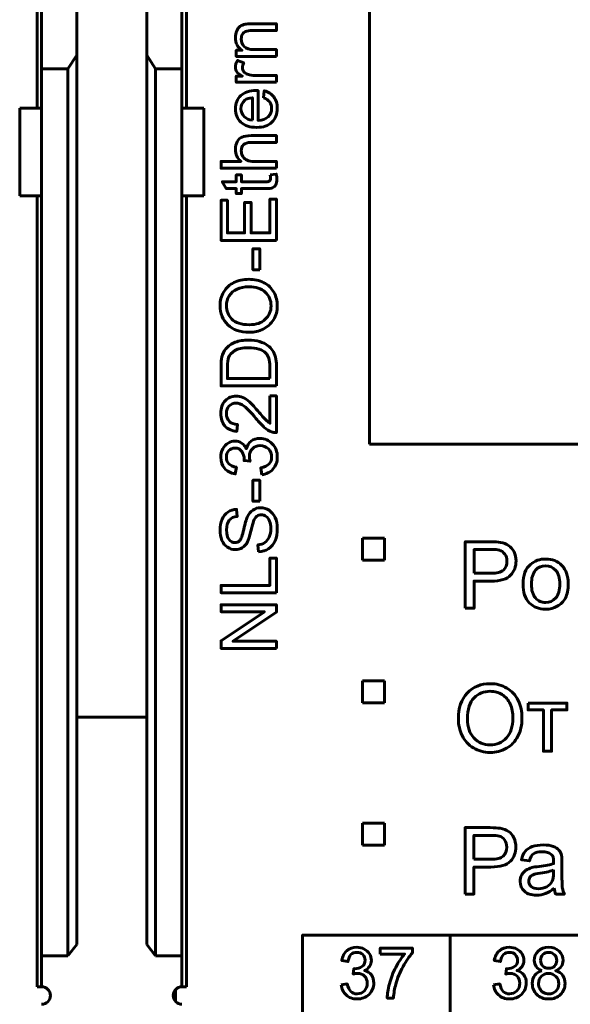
# Model space of a CAD drawing. Header units: millimetres. Extents: x -13 to 39, y -19 to 89.
# Tile 6 of 18: x 14 to 27, y 2 to 24. Entities that reach past the tile are written whole.
import ezdxf

# ---------------------------------------------------------------- set-up
doc = ezdxf.new("R2010")
doc.units = ezdxf.units.MM
for name, pattern in [('K5LT32784', [0]), ('K5LT32786', [0]), ('K5LT32787', [0])]:
    doc.linetypes.add(name, pattern=pattern)

msp = doc.modelspace()

# ---------------------------------------------------------------- linework, layer by layer
at = {"color": 150, "linetype": 'K5LT32787', "lineweight": 60, "true_color": 0x0080ff}
for p, q in [((14.639, 22.438), (14.639, 47.238)), ((18.039, 22.438), (18.039, 47.238)), ((22.217, 14.783), (22.217, 31.492)), ((14.739, 23.338), (14.739, 25.262)), ((15.539, 23.645), (15.539, 25.262)), ((17.139, 23.645), (17.139, 25.262)), ((17.939, 25.262), (17.939, 23.338)), ((15.339, 23.338), (15.539, 23.645)), ((15.539, 3.373), (15.539, 23.645)), ((17.139, 23.645), (17.139, 3.373)), ((17.339, 23.338), (17.139, 23.645)), ((14.739, 22.438), (14.739, 23.338)), ((15.339, 23.338), (14.739, 23.338)), ((15.339, 3.117), (15.339, 23.338)), ((17.339, 3.117), (17.339, 23.338)), ((17.939, 23.338), (17.339, 23.338)), ((17.939, 23.338), (17.939, 22.438)), ((14.739, 22.438), (14.239, 22.438)), ((14.239, 20.438), (14.239, 22.438)), ((14.739, 22.438), (14.739, 20.438)), ((18.439, 22.438), (17.939, 22.438)), ((17.939, 22.438), (17.939, 20.438)), ((18.439, 20.438), (18.439, 22.438)), ((14.739, 20.438), (14.239, 20.438)), ((14.639, 2.412), (14.639, 20.438)), ((14.739, 3.117), (14.739, 20.438)), ((17.939, 20.438), (18.439, 20.438)), ((17.939, 3.117), (17.939, 20.438)), ((18.039, 2.412), (18.039, 20.438)), ((35.6, 14.783), (22.217, 14.783)), ((22.059, 12.638), (22.559, 12.638)), ((22.059, 12.138), (22.059, 12.638)), ((22.559, 12.638), (22.559, 12.138)), ((22.559, 12.138), (22.059, 12.138)), ((22.059, 8.888), (22.059, 9.388)), ((22.059, 9.388), (22.559, 9.388)), ((22.559, 9.388), (22.559, 8.888)), ((22.559, 8.888), (22.059, 8.888)), ((15.539, 8.557), (17.139, 8.557)), ((22.059, 6.138), (22.559, 6.138)), ((22.059, 5.638), (22.059, 6.138)), ((22.559, 6.138), (22.559, 5.638)), ((22.559, 5.638), (22.059, 5.638)), ((24.058, 3.591), (24.058, -1.562)), ((15.339, 3.117), (15.539, 3.373)), ((17.139, 3.373), (17.339, 3.117)), ((15.339, 3.117), (14.739, 3.117)), ((14.739, 2.412), (14.739, 3.117)), ((17.339, 3.117), (17.939, 3.117)), ((17.939, 2.412), (17.939, 3.117)), ((14.739, 2.412), (14.639, 2.412)), ((17.793, 2.349), (17.793, 2.076)), ((18.039, 2.412), (17.939, 2.412))]:
    msp.add_line(p, q, dxfattribs=at)
at = {"color": 150, "linetype": 'K5LT32784', "lineweight": 60, "true_color": 0x0080ff}
msp.add_lwpolyline([(20.69, -1.562), (34.589, -1.562), (34.589, 3.591), (20.69, 3.591)], close=True, dxfattribs=at)
at = {"color": 150, "linetype": 'K5LT32787', "lineweight": 60, "true_color": 0x0080ff}
for centre, start, end in [((14.739, 2.212), 270, 90), ((17.939, 2.212), 90, 270)]:
    msp.add_arc(centre, 0.2, start, end, dxfattribs=at)
for points, knots in [([(20.092, 23.62), (20.092, 23.62), (19.176, 23.62), (19.176, 23.62), (19.176, 23.76), (19.176, 23.76), (19.306, 23.76), (19.306, 23.76), (19.207, 23.827), (19.157, 23.924), (19.157, 24.05), (19.157, 24.106), (19.167, 24.156), (19.206, 24.249), (19.233, 24.283), (19.265, 24.306), (19.297, 24.329), (19.335, 24.345), (19.379, 24.354), (19.408, 24.36), (19.458, 24.363), (19.53, 24.363), (19.53, 24.363), (20.092, 24.363), (20.092, 24.363), (20.092, 24.208), (20.092, 24.208), (19.536, 24.208), (19.536, 24.208), (19.473, 24.208), (19.425, 24.202), (19.394, 24.19), (19.363, 24.178), (19.338, 24.156), (19.319, 24.126), (19.301, 24.095), (19.291, 24.059), (19.291, 24.018), (19.291, 23.952), (19.312, 23.895), (19.354, 23.847), (19.396, 23.799), (19.475, 23.775), (19.592, 23.775), (19.592, 23.775), (20.092, 23.775), (20.092, 23.775), (20.092, 23.62), (20.092, 23.62)], [0, 0, 0, 0, 0.055556, 0.055556, 0.111111, 0.111111, 0.166667, 0.166667, 0.166667, 0.222222, 0.222222, 0.222222, 0.277778, 0.277778, 0.333333, 0.333333, 0.333333, 0.388889, 0.388889, 0.388889, 0.444444, 0.444444, 0.444444, 0.5, 0.5, 0.555556, 0.555556, 0.611111, 0.611111, 0.611111, 0.666667, 0.666667, 0.666667, 0.722222, 0.722222, 0.722222, 0.777778, 0.777778, 0.777778, 0.833333, 0.833333, 0.833333, 0.888889, 0.888889, 0.888889, 0.944444, 0.944444, 1, 1, 1, 1]), ([(20.092, 23.031), (20.092, 23.031), (19.176, 23.031), (19.176, 23.031), (19.176, 23.17), (19.176, 23.17), (19.317, 23.17), (19.317, 23.17), (19.252, 23.206), (19.209, 23.239), (19.188, 23.269), (19.167, 23.3), (19.157, 23.333), (19.157, 23.369), (19.157, 23.421), (19.174, 23.474), (19.206, 23.529), (19.206, 23.529), (19.349, 23.473), (19.349, 23.473), (19.328, 23.436), (19.318, 23.398), (19.318, 23.36), (19.318, 23.327), (19.328, 23.296), (19.348, 23.27), (19.368, 23.243), (19.397, 23.224), (19.433, 23.212), (19.488, 23.195), (19.548, 23.186), (19.614, 23.186), (19.614, 23.186), (20.092, 23.186), (20.092, 23.186), (20.092, 23.031), (20.092, 23.031)], [0, 0, 0, 0, 0.076923, 0.076923, 0.153846, 0.153846, 0.230769, 0.230769, 0.230769, 0.307692, 0.307692, 0.307692, 0.384615, 0.384615, 0.384615, 0.461538, 0.461538, 0.461538, 0.538462, 0.538462, 0.538462, 0.615385, 0.615385, 0.615385, 0.692308, 0.692308, 0.692308, 0.769231, 0.769231, 0.769231, 0.846154, 0.846154, 0.846154, 0.923077, 0.923077, 1, 1, 1, 1]), ([(19.796, 22.676), (19.796, 22.676), (19.817, 22.837), (19.817, 22.837), (19.91, 22.812), (19.983, 22.765), (20.034, 22.697), (20.085, 22.629), (20.111, 22.542), (20.111, 22.436), (20.111, 22.302), (20.07, 22.196), (19.988, 22.118), (19.906, 22.04), (19.79, 22.001), (19.642, 22.001), (19.488, 22.001), (19.369, 22.04), (19.284, 22.119), (19.199, 22.198), (19.157, 22.301), (19.157, 22.427), (19.157, 22.549), (19.199, 22.649), (19.365, 22.803), (19.482, 22.842), (19.633, 22.842), (19.642, 22.842), (19.656, 22.842), (19.674, 22.841), (19.674, 22.841), (19.674, 22.159), (19.674, 22.159), (19.774, 22.165), (19.851, 22.194), (19.904, 22.245), (19.958, 22.296), (19.984, 22.359), (19.984, 22.436), (19.984, 22.492), (19.969, 22.541), (19.939, 22.581), (19.909, 22.621), (19.861, 22.653), (19.796, 22.676)], [0, 0, 0, 0, 0.066667, 0.066667, 0.066667, 0.133333, 0.133333, 0.133333, 0.2, 0.2, 0.2, 0.266667, 0.266667, 0.266667, 0.333333, 0.333333, 0.333333, 0.4, 0.4, 0.4, 0.466667, 0.466667, 0.466667, 0.533333, 0.533333, 0.6, 0.6, 0.6, 0.666667, 0.666667, 0.666667, 0.733333, 0.733333, 0.733333, 0.8, 0.8, 0.8, 0.866667, 0.866667, 0.866667, 0.933333, 0.933333, 0.933333, 1, 1, 1, 1]), ([(19.547, 22.168), (19.547, 22.168), (19.547, 22.678), (19.547, 22.678), (19.47, 22.671), (19.412, 22.652), (19.374, 22.62), (19.314, 22.57), (19.284, 22.506), (19.284, 22.428), (19.284, 22.357), (19.308, 22.297), (19.356, 22.249), (19.403, 22.2), (19.467, 22.174), (19.547, 22.168)], [0, 0, 0, 0, 0.2, 0.2, 0.2, 0.4, 0.4, 0.4, 0.6, 0.6, 0.6, 0.8, 0.8, 0.8, 1, 1, 1, 1]), ([(20.092, 21.071), (20.092, 21.071), (18.829, 21.071), (18.829, 21.071), (18.829, 21.226), (18.829, 21.226), (19.283, 21.226), (19.283, 21.226), (19.199, 21.298), (19.157, 21.389), (19.157, 21.499), (19.157, 21.566), (19.17, 21.625), (19.197, 21.675), (19.224, 21.724), (19.261, 21.76), (19.308, 21.781), (19.355, 21.803), (19.423, 21.813), (19.513, 21.813), (19.513, 21.813), (20.092, 21.813), (20.092, 21.813), (20.092, 21.658), (20.092, 21.658), (19.513, 21.658), (19.513, 21.658), (19.436, 21.658), (19.379, 21.641), (19.344, 21.608), (19.309, 21.575), (19.291, 21.528), (19.291, 21.467), (19.291, 21.421), (19.303, 21.378), (19.327, 21.338), (19.351, 21.298), (19.383, 21.269), (19.424, 21.252), (19.464, 21.235), (19.52, 21.226), (19.592, 21.226), (19.592, 21.226), (20.092, 21.226), (20.092, 21.226), (20.092, 21.071), (20.092, 21.071)], [0, 0, 0, 0, 0.058824, 0.058824, 0.117647, 0.117647, 0.176471, 0.176471, 0.176471, 0.235294, 0.235294, 0.235294, 0.294118, 0.294118, 0.294118, 0.352941, 0.352941, 0.352941, 0.411765, 0.411765, 0.411765, 0.470588, 0.470588, 0.529412, 0.529412, 0.588235, 0.588235, 0.588235, 0.647059, 0.647059, 0.647059, 0.705882, 0.705882, 0.705882, 0.764706, 0.764706, 0.764706, 0.823529, 0.823529, 0.823529, 0.882353, 0.882353, 0.882353, 0.941176, 0.941176, 1, 1, 1, 1]), ([(19.953, 20.918), (19.953, 20.918), (20.09, 20.939), (20.09, 20.939), (20.1, 20.895), (20.104, 20.856), (20.104, 20.822), (20.104, 20.766), (20.095, 20.722), (20.078, 20.691), (20.06, 20.66), (20.036, 20.639), (20.007, 20.626), (19.978, 20.613), (19.917, 20.607), (19.824, 20.607), (19.824, 20.607), (19.296, 20.607), (19.296, 20.607), (19.296, 20.493), (19.296, 20.493), (19.176, 20.493), (19.176, 20.493), (19.176, 20.607), (19.176, 20.607), (18.95, 20.607), (18.95, 20.607), (18.857, 20.762), (18.857, 20.762), (19.176, 20.762), (19.176, 20.762), (19.176, 20.918), (19.176, 20.918), (19.296, 20.918), (19.296, 20.918), (19.296, 20.762), (19.296, 20.762), (19.833, 20.762), (19.833, 20.762), (19.877, 20.762), (19.906, 20.765), (19.918, 20.771), (19.931, 20.776), (19.941, 20.785), (19.948, 20.797), (19.956, 20.809), (19.96, 20.827), (19.96, 20.85), (19.96, 20.867), (19.958, 20.89), (19.953, 20.918)], [0, 0, 0, 0, 0.05, 0.05, 0.05, 0.1, 0.1, 0.1, 0.15, 0.15, 0.15, 0.2, 0.2, 0.2, 0.25, 0.25, 0.25, 0.3, 0.3, 0.35, 0.35, 0.4, 0.4, 0.45, 0.45, 0.5, 0.5, 0.55, 0.55, 0.6, 0.6, 0.65, 0.65, 0.7, 0.7, 0.75, 0.75, 0.8, 0.8, 0.8, 0.85, 0.85, 0.85, 0.9, 0.9, 0.9, 0.95, 0.95, 0.95, 1, 1, 1, 1]), ([(20.092, 19.427), (20.092, 19.427), (18.829, 19.427), (18.829, 19.427), (18.829, 20.339), (18.829, 20.339), (18.977, 20.339), (18.977, 20.339), (18.977, 19.595), (18.977, 19.595), (19.365, 19.595), (19.365, 19.595), (19.365, 20.292), (19.365, 20.292), (19.513, 20.292), (19.513, 20.292), (19.513, 19.595), (19.513, 19.595), (19.944, 19.595), (19.944, 19.595), (19.944, 20.369), (19.944, 20.369), (20.092, 20.369), (20.092, 20.369), (20.092, 19.427), (20.092, 19.427)], [0, 0, 0, 0, 0.083333, 0.083333, 0.166667, 0.166667, 0.25, 0.25, 0.333333, 0.333333, 0.416667, 0.416667, 0.5, 0.5, 0.583333, 0.583333, 0.666667, 0.666667, 0.75, 0.75, 0.833333, 0.833333, 0.916667, 0.916667, 1, 1, 1, 1]), ([(19.713, 18.755), (19.713, 18.755), (19.557, 18.755), (19.557, 18.755), (19.557, 19.235), (19.557, 19.235), (19.713, 19.235), (19.713, 19.235), (19.713, 18.755), (19.713, 18.755)], [0, 0, 0, 0, 0.25, 0.25, 0.5, 0.5, 0.75, 0.75, 1, 1, 1, 1]), ([(20.092, 16.108), (20.092, 16.108), (18.829, 16.108), (18.829, 16.108), (18.829, 16.544), (18.829, 16.544), (18.829, 16.642), (18.835, 16.717), (18.847, 16.768), (18.864, 16.841), (18.894, 16.903), (18.937, 16.954), (18.994, 17.02), (19.066, 17.07), (19.153, 17.103), (19.241, 17.136), (19.341, 17.153), (19.454, 17.153), (19.55, 17.153), (19.635, 17.142), (19.709, 17.119), (19.783, 17.097), (19.844, 17.068), (19.893, 17.033), (19.941, 16.998), (19.979, 16.96), (20.007, 16.918), (20.035, 16.876), (20.056, 16.826), (20.07, 16.767), (20.085, 16.708), (20.092, 16.641), (20.092, 16.564), (20.092, 16.564), (20.092, 16.108), (20.092, 16.108)], [0, 0, 0, 0, 0.083333, 0.083333, 0.166667, 0.166667, 0.166667, 0.25, 0.25, 0.25, 0.333333, 0.333333, 0.333333, 0.416667, 0.416667, 0.416667, 0.5, 0.5, 0.5, 0.583333, 0.583333, 0.583333, 0.666667, 0.666667, 0.666667, 0.75, 0.75, 0.75, 0.833333, 0.833333, 0.833333, 0.916667, 0.916667, 0.916667, 1, 1, 1, 1]), ([(19.944, 16.276), (19.944, 16.276), (19.944, 16.545), (19.944, 16.545), (19.944, 16.629), (19.936, 16.694), (19.921, 16.741), (19.905, 16.788), (19.883, 16.826), (19.855, 16.854), (19.815, 16.894), (19.762, 16.925), (19.695, 16.947), (19.628, 16.969), (19.547, 16.98), (19.451, 16.98), (19.319, 16.98), (19.217, 16.958), (19.146, 16.915), (19.075, 16.872), (19.027, 16.819), (19.003, 16.757), (18.986, 16.712), (18.977, 16.64), (18.977, 16.541), (18.977, 16.541), (18.977, 16.276), (18.977, 16.276), (19.944, 16.276), (19.944, 16.276)], [0, 0, 0, 0, 0.1, 0.1, 0.1, 0.2, 0.2, 0.2, 0.3, 0.3, 0.3, 0.4, 0.4, 0.4, 0.5, 0.5, 0.5, 0.6, 0.6, 0.6, 0.7, 0.7, 0.7, 0.8, 0.8, 0.8, 0.9, 0.9, 1, 1, 1, 1]), ([(19.944, 15.879), (19.944, 15.879), (20.092, 15.879), (20.092, 15.879), (20.092, 15.043), (20.092, 15.043), (20.055, 15.042), (20.019, 15.048), (19.984, 15.061), (19.927, 15.082), (19.871, 15.117), (19.816, 15.164), (19.761, 15.212), (19.698, 15.279), (19.626, 15.367), (19.513, 15.504), (19.424, 15.597), (19.358, 15.645), (19.292, 15.694), (19.23, 15.718), (19.171, 15.718), (19.11, 15.718), (19.058, 15.696), (19.016, 15.652), (18.974, 15.608), (18.952, 15.551), (18.952, 15.48), (18.952, 15.405), (18.975, 15.345), (19.019, 15.3), (19.064, 15.255), (19.126, 15.232), (19.205, 15.232), (19.205, 15.232), (19.189, 15.073), (19.189, 15.073), (19.07, 15.084), (18.98, 15.125), (18.917, 15.196), (18.855, 15.267), (18.824, 15.363), (18.824, 15.483), (18.824, 15.604), (18.857, 15.7), (18.925, 15.771), (18.992, 15.842), (19.075, 15.877), (19.175, 15.877), (19.225, 15.877), (19.275, 15.867), (19.324, 15.846), (19.373, 15.825), (19.424, 15.791), (19.478, 15.743), (19.532, 15.695), (19.607, 15.615), (19.701, 15.504), (19.779, 15.411), (19.832, 15.351), (19.86, 15.324), (19.888, 15.298), (19.916, 15.276), (19.944, 15.259), (19.944, 15.259), (19.944, 15.879), (19.944, 15.879)], [0, 0, 0, 0, 0.045455, 0.045455, 0.090909, 0.090909, 0.090909, 0.136364, 0.136364, 0.136364, 0.181818, 0.181818, 0.181818, 0.227273, 0.227273, 0.227273, 0.272727, 0.272727, 0.272727, 0.318182, 0.318182, 0.318182, 0.363636, 0.363636, 0.363636, 0.409091, 0.409091, 0.409091, 0.454545, 0.454545, 0.454545, 0.5, 0.5, 0.5, 0.545455, 0.545455, 0.545455, 0.590909, 0.590909, 0.590909, 0.636364, 0.636364, 0.636364, 0.681818, 0.681818, 0.681818, 0.727273, 0.727273, 0.727273, 0.772727, 0.772727, 0.772727, 0.818182, 0.818182, 0.818182, 0.863636, 0.863636, 0.863636, 0.909091, 0.909091, 0.909091, 0.954545, 0.954545, 0.954545, 1, 1, 1, 1]), ([(19.757, 14.085), (19.757, 14.085), (19.736, 14.24), (19.736, 14.24), (19.824, 14.258), (19.887, 14.288), (19.926, 14.331), (19.965, 14.373), (19.984, 14.425), (19.984, 14.487), (19.984, 14.561), (19.959, 14.623), (19.909, 14.673), (19.858, 14.723), (19.795, 14.748), (19.721, 14.748), (19.65, 14.748), (19.591, 14.725), (19.544, 14.678), (19.498, 14.632), (19.475, 14.572), (19.475, 14.5), (19.475, 14.471), (19.481, 14.435), (19.492, 14.391), (19.492, 14.391), (19.356, 14.408), (19.356, 14.408), (19.358, 14.418), (19.358, 14.427), (19.358, 14.433), (19.358, 14.5), (19.341, 14.559), (19.306, 14.612), (19.272, 14.665), (19.219, 14.692), (19.148, 14.692), (19.091, 14.692), (19.044, 14.672), (19.007, 14.634), (18.969, 14.595), (18.951, 14.545), (18.951, 14.485), (18.951, 14.424), (18.97, 14.374), (19.046, 14.293), (19.104, 14.267), (19.18, 14.256), (19.18, 14.256), (19.152, 14.101), (19.152, 14.101), (19.048, 14.12), (18.967, 14.163), (18.91, 14.23), (18.852, 14.297), (18.824, 14.381), (18.824, 14.481), (18.824, 14.55), (18.838, 14.613), (18.868, 14.671), (18.897, 14.729), (18.938, 14.774), (18.989, 14.804), (19.04, 14.835), (19.094, 14.85), (19.151, 14.85), (19.206, 14.85), (19.255, 14.836), (19.3, 14.806), (19.344, 14.777), (19.38, 14.734), (19.406, 14.676), (19.423, 14.751), (19.459, 14.809), (19.514, 14.85), (19.568, 14.891), (19.636, 14.912), (19.717, 14.912), (19.828, 14.912), (19.921, 14.872), (19.998, 14.791), (20.075, 14.711), (20.113, 14.609), (20.113, 14.486), (20.113, 14.375), (20.08, 14.283), (20.014, 14.21), (19.948, 14.137), (19.862, 14.095), (19.757, 14.085)], [0, 0, 0, 0, 0.033333, 0.033333, 0.033333, 0.066667, 0.066667, 0.066667, 0.1, 0.1, 0.1, 0.133333, 0.133333, 0.133333, 0.166667, 0.166667, 0.166667, 0.2, 0.2, 0.2, 0.233333, 0.233333, 0.233333, 0.266667, 0.266667, 0.266667, 0.3, 0.3, 0.3, 0.333333, 0.333333, 0.333333, 0.366667, 0.366667, 0.366667, 0.4, 0.4, 0.4, 0.433333, 0.433333, 0.433333, 0.466667, 0.466667, 0.466667, 0.5, 0.5, 0.533333, 0.533333, 0.533333, 0.566667, 0.566667, 0.566667, 0.6, 0.6, 0.6, 0.633333, 0.633333, 0.633333, 0.666667, 0.666667, 0.666667, 0.7, 0.7, 0.7, 0.733333, 0.733333, 0.733333, 0.766667, 0.766667, 0.766667, 0.8, 0.8, 0.8, 0.833333, 0.833333, 0.833333, 0.866667, 0.866667, 0.866667, 0.9, 0.9, 0.9, 0.933333, 0.933333, 0.933333, 0.966667, 0.966667, 0.966667, 1, 1, 1, 1]), ([(19.713, 13.478), (19.713, 13.478), (19.557, 13.478), (19.557, 13.478), (19.557, 13.958), (19.557, 13.958), (19.713, 13.958), (19.713, 13.958), (19.713, 13.478), (19.713, 13.478)], [0, 0, 0, 0, 0.25, 0.25, 0.5, 0.5, 0.75, 0.75, 1, 1, 1, 1]), ([(19.686, 12.328), (19.686, 12.328), (19.672, 12.485), (19.672, 12.485), (19.736, 12.492), (19.788, 12.51), (19.829, 12.537), (19.869, 12.564), (19.902, 12.607), (19.927, 12.664), (19.952, 12.721), (19.965, 12.786), (19.965, 12.858), (19.965, 12.921), (19.956, 12.978), (19.917, 13.075), (19.891, 13.111), (19.825, 13.159), (19.789, 13.171), (19.75, 13.171), (19.71, 13.171), (19.676, 13.16), (19.646, 13.137), (19.617, 13.114), (19.592, 13.076), (19.572, 13.023), (19.559, 12.989), (19.538, 12.914), (19.483, 12.682), (19.456, 12.601), (19.432, 12.554), (19.4, 12.494), (19.361, 12.449), (19.314, 12.42), (19.267, 12.39), (19.214, 12.376), (19.156, 12.376), (19.092, 12.376), (19.033, 12.394), (18.977, 12.43), (18.922, 12.466), (18.88, 12.519), (18.851, 12.588), (18.822, 12.658), (18.808, 12.735), (18.808, 12.82), (18.808, 12.914), (18.823, 12.996), (18.853, 13.068), (18.883, 13.139), (18.927, 13.194), (18.986, 13.232), (19.045, 13.271), (19.111, 13.292), (19.185, 13.295), (19.185, 13.295), (19.198, 13.134), (19.198, 13.134), (19.118, 13.125), (19.058, 13.096), (19.017, 13.047), (18.976, 12.997), (18.956, 12.923), (18.956, 12.826), (18.956, 12.725), (18.975, 12.652), (19.012, 12.605), (19.049, 12.559), (19.093, 12.536), (19.146, 12.536), (19.191, 12.536), (19.228, 12.552), (19.258, 12.585), (19.287, 12.617), (19.317, 12.701), (19.348, 12.837), (19.378, 12.973), (19.405, 13.066), (19.428, 13.117), (19.462, 13.19), (19.505, 13.244), (19.557, 13.279), (19.608, 13.314), (19.668, 13.332), (19.736, 13.332), (19.803, 13.332), (19.866, 13.312), (19.985, 13.235), (20.031, 13.18), (20.064, 13.108), (20.097, 13.036), (20.113, 12.956), (20.113, 12.865), (20.113, 12.751), (20.096, 12.656), (20.063, 12.579), (20.03, 12.501), (19.98, 12.441), (19.913, 12.397), (19.846, 12.353), (19.771, 12.33), (19.686, 12.328)], [0, 0, 0, 0, 0.028571, 0.028571, 0.028571, 0.057143, 0.057143, 0.057143, 0.085714, 0.085714, 0.085714, 0.114286, 0.114286, 0.114286, 0.142857, 0.142857, 0.171429, 0.171429, 0.2, 0.2, 0.2, 0.228571, 0.228571, 0.228571, 0.257143, 0.257143, 0.257143, 0.285714, 0.285714, 0.314286, 0.314286, 0.314286, 0.342857, 0.342857, 0.342857, 0.371429, 0.371429, 0.371429, 0.4, 0.4, 0.4, 0.428571, 0.428571, 0.428571, 0.457143, 0.457143, 0.457143, 0.485714, 0.485714, 0.485714, 0.514286, 0.514286, 0.514286, 0.542857, 0.542857, 0.542857, 0.571429, 0.571429, 0.571429, 0.6, 0.6, 0.6, 0.628571, 0.628571, 0.628571, 0.657143, 0.657143, 0.657143, 0.685714, 0.685714, 0.685714, 0.714286, 0.714286, 0.714286, 0.742857, 0.742857, 0.742857, 0.771429, 0.771429, 0.771429, 0.8, 0.8, 0.8, 0.828571, 0.828571, 0.828571, 0.857143, 0.857143, 0.885714, 0.885714, 0.885714, 0.914286, 0.914286, 0.914286, 0.942857, 0.942857, 0.942857, 0.971429, 0.971429, 0.971429, 1, 1, 1, 1]), ([(24.398, 11.041), (24.398, 11.041), (24.398, 12.557), (24.398, 12.557), (24.97, 12.557), (24.97, 12.557), (25.071, 12.557), (25.148, 12.552), (25.201, 12.542), (25.275, 12.53), (25.338, 12.506), (25.388, 12.472), (25.439, 12.437), (25.479, 12.388), (25.51, 12.326), (25.541, 12.263), (25.556, 12.195), (25.556, 12.119), (25.556, 11.991), (25.515, 11.882), (25.433, 11.793), (25.351, 11.704), (25.202, 11.659), (24.988, 11.659), (24.988, 11.659), (24.599, 11.659), (24.599, 11.659), (24.599, 11.041), (24.599, 11.041), (24.398, 11.041), (24.398, 11.041)], [0, 0, 0, 0, 0.090909, 0.090909, 0.181818, 0.181818, 0.181818, 0.272727, 0.272727, 0.272727, 0.363636, 0.363636, 0.363636, 0.454545, 0.454545, 0.454545, 0.545455, 0.545455, 0.545455, 0.636364, 0.636364, 0.636364, 0.727273, 0.727273, 0.727273, 0.818182, 0.818182, 0.909091, 0.909091, 1, 1, 1, 1]), ([(24.599, 11.837), (24.599, 11.837), (24.991, 11.837), (24.991, 11.837), (25.12, 11.837), (25.212, 11.861), (25.267, 11.91), (25.321, 11.958), (25.348, 12.026), (25.348, 12.113), (25.348, 12.177), (25.332, 12.231), (25.3, 12.276), (25.268, 12.321), (25.226, 12.351), (25.174, 12.366), (25.14, 12.375), (25.077, 12.379), (24.987, 12.379), (24.987, 12.379), (24.599, 12.379), (24.599, 12.379), (24.599, 11.837), (24.599, 11.837)], [0, 0, 0, 0, 0.125, 0.125, 0.125, 0.25, 0.25, 0.25, 0.375, 0.375, 0.375, 0.5, 0.5, 0.5, 0.625, 0.625, 0.625, 0.75, 0.75, 0.75, 0.875, 0.875, 1, 1, 1, 1]), ([(20.092, 11.395), (20.092, 11.395), (18.829, 11.395), (18.829, 11.395), (18.829, 11.562), (18.829, 11.562), (19.944, 11.562), (19.944, 11.562), (19.944, 12.183), (19.944, 12.183), (20.092, 12.183), (20.092, 12.183), (20.092, 11.395), (20.092, 11.395)], [0, 0, 0, 0, 0.166667, 0.166667, 0.333333, 0.333333, 0.5, 0.5, 0.666667, 0.666667, 0.833333, 0.833333, 1, 1, 1, 1]), ([(25.717, 11.591), (25.717, 11.793), (25.773, 11.944), (25.886, 12.041), (25.98, 12.123), (26.096, 12.163), (26.232, 12.163), (26.382, 12.163), (26.506, 12.114), (26.602, 12.015), (26.697, 11.917), (26.745, 11.78), (26.745, 11.606), (26.745, 11.465), (26.724, 11.354), (26.682, 11.273), (26.639, 11.193), (26.578, 11.13), (26.497, 11.085), (26.416, 11.04), (26.327, 11.018), (26.232, 11.018), (26.078, 11.018), (25.954, 11.067), (25.764, 11.264), (25.717, 11.406), (25.717, 11.591)], [0, 0, 0, 0, 0.111111, 0.111111, 0.111111, 0.222222, 0.222222, 0.222222, 0.333333, 0.333333, 0.333333, 0.444444, 0.444444, 0.444444, 0.555556, 0.555556, 0.555556, 0.666667, 0.666667, 0.666667, 0.777778, 0.777778, 0.777778, 0.888889, 0.888889, 1, 1, 1, 1]), ([(25.907, 11.59), (25.907, 11.45), (25.938, 11.345), (25.999, 11.275), (26.061, 11.205), (26.138, 11.17), (26.232, 11.17), (26.324, 11.17), (26.401, 11.205), (26.463, 11.276), (26.524, 11.346), (26.555, 11.453), (26.555, 11.596), (26.555, 11.732), (26.524, 11.834), (26.462, 11.904), (26.4, 11.974), (26.323, 12.009), (26.232, 12.009), (26.138, 12.009), (26.061, 11.974), (25.999, 11.905), (25.938, 11.835), (25.907, 11.73), (25.907, 11.59)], [0, 0, 0, 0, 0.125, 0.125, 0.125, 0.25, 0.25, 0.25, 0.375, 0.375, 0.375, 0.5, 0.5, 0.5, 0.625, 0.625, 0.625, 0.75, 0.75, 0.75, 0.875, 0.875, 0.875, 1, 1, 1, 1]), ([(20.092, 10.126), (20.092, 10.126), (18.829, 10.126), (18.829, 10.126), (18.829, 10.298), (18.829, 10.298), (19.82, 10.96), (19.82, 10.96), (18.829, 10.96), (18.829, 10.96), (18.829, 11.121), (18.829, 11.121), (20.092, 11.121), (20.092, 11.121), (20.092, 10.949), (20.092, 10.949), (19.101, 10.287), (19.101, 10.287), (20.092, 10.287), (20.092, 10.287), (20.092, 10.126), (20.092, 10.126)], [0, 0, 0, 0, 0.1, 0.1, 0.2, 0.2, 0.3, 0.3, 0.4, 0.4, 0.5, 0.5, 0.6, 0.6, 0.7, 0.7, 0.8, 0.8, 0.9, 0.9, 1, 1, 1, 1]), ([(24.242, 8.517), (24.242, 8.769), (24.309, 8.965), (24.445, 9.108), (24.58, 9.25), (24.754, 9.321), (24.968, 9.321), (25.108, 9.321), (25.234, 9.287), (25.346, 9.221), (25.459, 9.154), (25.544, 9.061), (25.603, 8.941), (25.662, 8.822), (25.692, 8.686), (25.692, 8.535), (25.692, 8.382), (25.661, 8.244), (25.599, 8.123), (25.536, 8.002), (25.449, 7.91), (25.335, 7.848), (25.221, 7.785), (25.098, 7.754), (24.967, 7.754), (24.824, 7.754), (24.696, 7.789), (24.584, 7.858), (24.472, 7.927), (24.386, 8.02), (24.329, 8.14), (24.271, 8.258), (24.242, 8.384), (24.242, 8.517)], [0, 0, 0, 0, 0.090909, 0.090909, 0.090909, 0.181818, 0.181818, 0.181818, 0.272727, 0.272727, 0.272727, 0.363636, 0.363636, 0.363636, 0.454545, 0.454545, 0.454545, 0.545455, 0.545455, 0.545455, 0.636364, 0.636364, 0.636364, 0.727273, 0.727273, 0.727273, 0.818182, 0.818182, 0.818182, 0.909091, 0.909091, 0.909091, 1, 1, 1, 1]), ([(24.449, 8.514), (24.449, 8.332), (24.498, 8.188), (24.596, 8.083), (24.694, 7.978), (24.817, 7.926), (24.966, 7.926), (25.117, 7.926), (25.24, 7.979), (25.338, 8.085), (25.436, 8.19), (25.484, 8.341), (25.484, 8.535), (25.484, 8.659), (25.463, 8.766), (25.422, 8.858), (25.38, 8.95), (25.319, 9.021), (25.239, 9.071), (25.159, 9.122), (25.069, 9.147), (24.969, 9.147), (24.827, 9.147), (24.705, 9.098), (24.603, 9.001), (24.5, 8.904), (24.449, 8.741), (24.449, 8.514)], [0, 0, 0, 0, 0.111111, 0.111111, 0.111111, 0.222222, 0.222222, 0.222222, 0.333333, 0.333333, 0.333333, 0.444444, 0.444444, 0.444444, 0.555556, 0.555556, 0.555556, 0.666667, 0.666667, 0.666667, 0.777778, 0.777778, 0.777778, 0.888889, 0.888889, 0.888889, 1, 1, 1, 1]), ([(25.829, 8.878), (25.829, 8.878), (26.718, 8.878), (26.718, 8.878), (26.718, 8.724), (26.718, 8.724), (26.367, 8.724), (26.367, 8.724), (26.367, 7.78), (26.367, 7.78), (26.18, 7.78), (26.18, 7.78), (26.18, 8.724), (26.18, 8.724), (25.829, 8.724), (25.829, 8.724), (25.829, 8.878), (25.829, 8.878)], [0, 0, 0, 0, 0.125, 0.125, 0.25, 0.25, 0.375, 0.375, 0.5, 0.5, 0.625, 0.625, 0.75, 0.75, 0.875, 0.875, 1, 1, 1, 1]), ([(24.393, 4.523), (24.393, 4.523), (24.393, 6.039), (24.393, 6.039), (24.966, 6.039), (24.966, 6.039), (25.066, 6.039), (25.143, 6.034), (25.196, 6.025), (25.271, 6.012), (25.333, 5.989), (25.384, 5.954), (25.434, 5.919), (25.475, 5.87), (25.505, 5.808), (25.536, 5.745), (25.551, 5.677), (25.551, 5.602), (25.551, 5.473), (25.51, 5.364), (25.428, 5.275), (25.346, 5.186), (25.198, 5.142), (24.983, 5.142), (24.983, 5.142), (24.594, 5.142), (24.594, 5.142), (24.594, 4.523), (24.594, 4.523), (24.393, 4.523), (24.393, 4.523)], [0, 0, 0, 0, 0.090909, 0.090909, 0.181818, 0.181818, 0.181818, 0.272727, 0.272727, 0.272727, 0.363636, 0.363636, 0.363636, 0.454545, 0.454545, 0.454545, 0.545455, 0.545455, 0.545455, 0.636364, 0.636364, 0.636364, 0.727273, 0.727273, 0.727273, 0.818182, 0.818182, 0.909091, 0.909091, 1, 1, 1, 1]), ([(24.594, 5.319), (24.594, 5.319), (24.986, 5.319), (24.986, 5.319), (25.116, 5.319), (25.208, 5.343), (25.262, 5.392), (25.317, 5.44), (25.344, 5.508), (25.344, 5.596), (25.344, 5.659), (25.328, 5.713), (25.296, 5.758), (25.264, 5.803), (25.221, 5.833), (25.169, 5.848), (25.135, 5.857), (25.073, 5.861), (24.982, 5.861), (24.982, 5.861), (24.594, 5.861), (24.594, 5.861), (24.594, 5.319), (24.594, 5.319)], [0, 0, 0, 0, 0.125, 0.125, 0.125, 0.25, 0.25, 0.25, 0.375, 0.375, 0.375, 0.5, 0.5, 0.5, 0.625, 0.625, 0.625, 0.75, 0.75, 0.75, 0.875, 0.875, 1, 1, 1, 1]), ([(26.429, 4.661), (26.36, 4.602), (26.293, 4.561), (26.23, 4.537), (26.166, 4.512), (26.097, 4.5), (26.024, 4.5), (25.903, 4.5), (25.81, 4.529), (25.746, 4.588), (25.681, 4.647), (25.648, 4.722), (25.648, 4.813), (25.648, 4.867), (25.66, 4.916), (25.685, 4.961), (25.71, 5.005), (25.742, 5.04), (25.781, 5.067), (25.821, 5.094), (25.865, 5.114), (25.915, 5.128), (25.952, 5.138), (26.007, 5.147), (26.081, 5.156), (26.231, 5.174), (26.342, 5.195), (26.413, 5.22), (26.414, 5.245), (26.414, 5.261), (26.414, 5.268), (26.414, 5.344), (26.397, 5.397), (26.361, 5.428), (26.314, 5.47), (26.243, 5.491), (26.149, 5.491), (26.061, 5.491), (25.996, 5.475), (25.955, 5.445), (25.913, 5.414), (25.882, 5.36), (25.862, 5.281), (25.862, 5.281), (25.68, 5.307), (25.68, 5.307), (25.696, 5.385), (25.724, 5.448), (25.762, 5.496), (25.8, 5.544), (25.855, 5.58), (25.927, 5.606), (25.998, 5.632), (26.082, 5.645), (26.177, 5.645), (26.27, 5.645), (26.347, 5.634), (26.406, 5.612), (26.464, 5.59), (26.508, 5.562), (26.535, 5.529), (26.563, 5.495), (26.582, 5.453), (26.594, 5.402), (26.6, 5.37), (26.603, 5.313), (26.603, 5.231), (26.603, 5.231), (26.603, 4.984), (26.603, 4.984), (26.603, 4.811), (26.607, 4.702), (26.614, 4.656), (26.622, 4.61), (26.637, 4.566), (26.66, 4.523), (26.66, 4.523), (26.465, 4.523), (26.465, 4.523), (26.446, 4.563), (26.435, 4.608), (26.429, 4.661)], [0, 0, 0, 0, 0.037037, 0.037037, 0.037037, 0.074074, 0.074074, 0.074074, 0.111111, 0.111111, 0.111111, 0.148148, 0.148148, 0.148148, 0.185185, 0.185185, 0.185185, 0.222222, 0.222222, 0.222222, 0.259259, 0.259259, 0.259259, 0.296296, 0.296296, 0.296296, 0.333333, 0.333333, 0.333333, 0.37037, 0.37037, 0.37037, 0.407407, 0.407407, 0.407407, 0.444444, 0.444444, 0.444444, 0.481481, 0.481481, 0.481481, 0.518519, 0.518519, 0.518519, 0.555556, 0.555556, 0.555556, 0.592593, 0.592593, 0.592593, 0.62963, 0.62963, 0.62963, 0.666667, 0.666667, 0.666667, 0.703704, 0.703704, 0.703704, 0.740741, 0.740741, 0.740741, 0.777778, 0.777778, 0.777778, 0.814815, 0.814815, 0.814815, 0.851852, 0.851852, 0.851852, 0.888889, 0.888889, 0.888889, 0.925926, 0.925926, 0.925926, 0.962963, 0.962963, 0.962963, 1, 1, 1, 1]), ([(26.414, 5.074), (26.347, 5.046), (26.245, 5.023), (26.11, 5.004), (26.033, 4.993), (25.978, 4.981), (25.947, 4.967), (25.915, 4.953), (25.891, 4.933), (25.873, 4.907), (25.856, 4.88), (25.847, 4.851), (25.847, 4.819), (25.847, 4.77), (25.866, 4.728), (25.904, 4.696), (25.941, 4.663), (25.996, 4.646), (26.069, 4.646), (26.14, 4.646), (26.204, 4.662), (26.26, 4.693), (26.316, 4.724), (26.357, 4.767), (26.383, 4.821), (26.403, 4.863), (26.413, 4.925), (26.413, 5.006), (26.413, 5.006), (26.414, 5.074), (26.414, 5.074)], [0, 0, 0, 0, 0.1, 0.1, 0.1, 0.2, 0.2, 0.2, 0.3, 0.3, 0.3, 0.4, 0.4, 0.4, 0.5, 0.5, 0.5, 0.6, 0.6, 0.6, 0.7, 0.7, 0.7, 0.8, 0.8, 0.8, 0.9, 0.9, 0.9, 1, 1, 1, 1]), ([(21.569, 2.459), (21.569, 2.459), (21.708, 2.479), (21.708, 2.479), (21.724, 2.398), (21.751, 2.34), (21.79, 2.305), (21.828, 2.269), (21.875, 2.251), (21.931, 2.251), (21.997, 2.251), (22.053, 2.274), (22.098, 2.321), (22.143, 2.367), (22.165, 2.424), (22.165, 2.492), (22.165, 2.557), (22.144, 2.611), (22.102, 2.654), (22.061, 2.696), (22.008, 2.717), (21.943, 2.717), (21.916, 2.717), (21.883, 2.712), (21.844, 2.701), (21.844, 2.701), (21.86, 2.825), (21.86, 2.825), (21.869, 2.824), (21.877, 2.824), (21.882, 2.824), (21.942, 2.824), (21.995, 2.84), (22.043, 2.871), (22.091, 2.902), (22.115, 2.951), (22.115, 3.016), (22.115, 3.068), (22.097, 3.111), (22.062, 3.145), (22.028, 3.179), (21.983, 3.196), (21.928, 3.196), (21.874, 3.196), (21.829, 3.179), (21.792, 3.144), (21.756, 3.109), (21.733, 3.056), (21.723, 2.987), (21.723, 2.987), (21.583, 3.012), (21.583, 3.012), (21.6, 3.107), (21.639, 3.181), (21.699, 3.234), (21.76, 3.286), (21.835, 3.312), (21.925, 3.312), (21.987, 3.312), (22.044, 3.299), (22.096, 3.272), (22.149, 3.245), (22.188, 3.208), (22.216, 3.161), (22.244, 3.115), (22.258, 3.065), (22.258, 3.013), (22.258, 2.963), (22.244, 2.918), (22.218, 2.877), (22.192, 2.836), (22.152, 2.804), (22.101, 2.78), (22.168, 2.764), (22.22, 2.731), (22.258, 2.682), (22.295, 2.632), (22.313, 2.57), (22.313, 2.495), (22.313, 2.395), (22.277, 2.309), (22.205, 2.239), (22.132, 2.169), (22.041, 2.134), (21.93, 2.134), (21.83, 2.134), (21.747, 2.164), (21.682, 2.225), (21.615, 2.285), (21.578, 2.363), (21.569, 2.459)], [0, 0, 0, 0, 0.033333, 0.033333, 0.033333, 0.066667, 0.066667, 0.066667, 0.1, 0.1, 0.1, 0.133333, 0.133333, 0.133333, 0.166667, 0.166667, 0.166667, 0.2, 0.2, 0.2, 0.233333, 0.233333, 0.233333, 0.266667, 0.266667, 0.266667, 0.3, 0.3, 0.3, 0.333333, 0.333333, 0.333333, 0.366667, 0.366667, 0.366667, 0.4, 0.4, 0.4, 0.433333, 0.433333, 0.433333, 0.466667, 0.466667, 0.466667, 0.5, 0.5, 0.5, 0.533333, 0.533333, 0.533333, 0.566667, 0.566667, 0.566667, 0.6, 0.6, 0.6, 0.633333, 0.633333, 0.633333, 0.666667, 0.666667, 0.666667, 0.7, 0.7, 0.7, 0.733333, 0.733333, 0.733333, 0.766667, 0.766667, 0.766667, 0.8, 0.8, 0.8, 0.833333, 0.833333, 0.833333, 0.866667, 0.866667, 0.866667, 0.9, 0.9, 0.9, 0.933333, 0.933333, 0.933333, 0.966667, 0.966667, 0.966667, 1, 1, 1, 1]), ([(22.459, 3.157), (22.459, 3.157), (22.459, 3.293), (22.459, 3.293), (23.194, 3.293), (23.194, 3.293), (23.194, 3.183), (23.194, 3.183), (23.122, 3.105), (23.05, 3.001), (22.979, 2.871), (22.908, 2.741), (22.853, 2.608), (22.814, 2.471), (22.787, 2.374), (22.769, 2.268), (22.761, 2.153), (22.761, 2.153), (22.618, 2.153), (22.618, 2.153), (22.62, 2.244), (22.637, 2.354), (22.671, 2.482), (22.704, 2.611), (22.752, 2.736), (22.815, 2.855), (22.878, 2.975), (22.944, 3.075), (23.015, 3.157), (23.015, 3.157), (22.459, 3.157), (22.459, 3.157)], [0, 0, 0, 0, 0.090909, 0.090909, 0.181818, 0.181818, 0.272727, 0.272727, 0.272727, 0.363636, 0.363636, 0.363636, 0.454545, 0.454545, 0.454545, 0.545455, 0.545455, 0.545455, 0.636364, 0.636364, 0.636364, 0.727273, 0.727273, 0.727273, 0.818182, 0.818182, 0.818182, 0.909091, 0.909091, 0.909091, 1, 1, 1, 1]), ([(25.045, 2.459), (25.045, 2.459), (25.185, 2.479), (25.185, 2.479), (25.201, 2.398), (25.228, 2.34), (25.266, 2.305), (25.305, 2.269), (25.352, 2.251), (25.408, 2.251), (25.474, 2.251), (25.53, 2.274), (25.575, 2.321), (25.62, 2.367), (25.642, 2.424), (25.642, 2.492), (25.642, 2.557), (25.621, 2.611), (25.579, 2.654), (25.537, 2.696), (25.484, 2.717), (25.419, 2.717), (25.393, 2.717), (25.36, 2.712), (25.321, 2.701), (25.321, 2.701), (25.336, 2.825), (25.336, 2.825), (25.346, 2.824), (25.353, 2.824), (25.359, 2.824), (25.419, 2.824), (25.472, 2.84), (25.52, 2.871), (25.568, 2.902), (25.591, 2.951), (25.591, 3.016), (25.591, 3.068), (25.574, 3.111), (25.539, 3.145), (25.505, 3.179), (25.46, 3.196), (25.405, 3.196), (25.351, 3.196), (25.305, 3.179), (25.269, 3.144), (25.233, 3.109), (25.21, 3.056), (25.199, 2.987), (25.199, 2.987), (25.06, 3.012), (25.06, 3.012), (25.077, 3.107), (25.115, 3.181), (25.176, 3.234), (25.236, 3.286), (25.312, 3.312), (25.402, 3.312), (25.464, 3.312), (25.521, 3.299), (25.573, 3.272), (25.625, 3.245), (25.665, 3.208), (25.693, 3.161), (25.72, 3.115), (25.734, 3.065), (25.734, 3.013), (25.734, 2.963), (25.721, 2.918), (25.695, 2.877), (25.668, 2.836), (25.629, 2.804), (25.578, 2.78), (25.645, 2.764), (25.697, 2.731), (25.734, 2.682), (25.771, 2.632), (25.79, 2.57), (25.79, 2.495), (25.79, 2.395), (25.754, 2.309), (25.681, 2.239), (25.609, 2.169), (25.517, 2.134), (25.407, 2.134), (25.307, 2.134), (25.224, 2.164), (25.158, 2.225), (25.092, 2.285), (25.055, 2.363), (25.045, 2.459)], [0, 0, 0, 0, 0.033333, 0.033333, 0.033333, 0.066667, 0.066667, 0.066667, 0.1, 0.1, 0.1, 0.133333, 0.133333, 0.133333, 0.166667, 0.166667, 0.166667, 0.2, 0.2, 0.2, 0.233333, 0.233333, 0.233333, 0.266667, 0.266667, 0.266667, 0.3, 0.3, 0.3, 0.333333, 0.333333, 0.333333, 0.366667, 0.366667, 0.366667, 0.4, 0.4, 0.4, 0.433333, 0.433333, 0.433333, 0.466667, 0.466667, 0.466667, 0.5, 0.5, 0.5, 0.533333, 0.533333, 0.533333, 0.566667, 0.566667, 0.566667, 0.6, 0.6, 0.6, 0.633333, 0.633333, 0.633333, 0.666667, 0.666667, 0.666667, 0.7, 0.7, 0.7, 0.733333, 0.733333, 0.733333, 0.766667, 0.766667, 0.766667, 0.8, 0.8, 0.8, 0.833333, 0.833333, 0.833333, 0.866667, 0.866667, 0.866667, 0.9, 0.9, 0.9, 0.933333, 0.933333, 0.933333, 0.966667, 0.966667, 0.966667, 1, 1, 1, 1]), ([(26.143, 2.779), (26.085, 2.8), (26.042, 2.831), (26.014, 2.871), (25.987, 2.911), (25.973, 2.959), (25.973, 3.014), (25.973, 3.099), (26.002, 3.169), (26.061, 3.226), (26.121, 3.283), (26.2, 3.312), (26.299, 3.312), (26.397, 3.312), (26.477, 3.283), (26.538, 3.224), (26.598, 3.166), (26.628, 3.095), (26.628, 3.01), (26.628, 2.957), (26.614, 2.91), (26.587, 2.871), (26.559, 2.831), (26.517, 2.8), (26.461, 2.779), (26.531, 2.756), (26.583, 2.719), (26.62, 2.667), (26.656, 2.616), (26.674, 2.554), (26.674, 2.483), (26.674, 2.384), (26.64, 2.302), (26.571, 2.234), (26.502, 2.167), (26.412, 2.134), (26.3, 2.134), (26.188, 2.134), (26.098, 2.167), (26.029, 2.235), (25.961, 2.302), (25.927, 2.386), (25.927, 2.487), (25.927, 2.562), (25.945, 2.625), (25.983, 2.675), (26.02, 2.726), (26.074, 2.761), (26.143, 2.779)], [0, 0, 0, 0, 0.0625, 0.0625, 0.0625, 0.125, 0.125, 0.125, 0.1875, 0.1875, 0.1875, 0.25, 0.25, 0.25, 0.3125, 0.3125, 0.3125, 0.375, 0.375, 0.375, 0.4375, 0.4375, 0.4375, 0.5, 0.5, 0.5, 0.5625, 0.5625, 0.5625, 0.625, 0.625, 0.625, 0.6875, 0.6875, 0.6875, 0.75, 0.75, 0.75, 0.8125, 0.8125, 0.8125, 0.875, 0.875, 0.875, 0.9375, 0.9375, 0.9375, 1, 1, 1, 1]), ([(26.115, 3.02), (26.115, 2.965), (26.133, 2.92), (26.167, 2.885), (26.201, 2.851), (26.246, 2.833), (26.302, 2.833), (26.356, 2.833), (26.4, 2.851), (26.434, 2.885), (26.468, 2.919), (26.485, 2.962), (26.485, 3.011), (26.485, 3.064), (26.468, 3.107), (26.433, 3.143), (26.398, 3.178), (26.354, 3.196), (26.3, 3.196), (26.247, 3.196), (26.202, 3.179), (26.168, 3.144), (26.133, 3.109), (26.115, 3.068), (26.115, 3.02)], [0, 0, 0, 0, 0.125, 0.125, 0.125, 0.25, 0.25, 0.25, 0.375, 0.375, 0.375, 0.5, 0.5, 0.5, 0.625, 0.625, 0.625, 0.75, 0.75, 0.75, 0.875, 0.875, 0.875, 1, 1, 1, 1]), ([(26.069, 2.486), (26.069, 2.445), (26.079, 2.406), (26.097, 2.369), (26.116, 2.331), (26.144, 2.302), (26.181, 2.281), (26.219, 2.26), (26.259, 2.25), (26.301, 2.25), (26.369, 2.25), (26.424, 2.272), (26.467, 2.315), (26.51, 2.359), (26.531, 2.414), (26.531, 2.481), (26.531, 2.549), (26.509, 2.606), (26.465, 2.65), (26.42, 2.695), (26.364, 2.717), (26.297, 2.717), (26.231, 2.717), (26.177, 2.695), (26.134, 2.651), (26.091, 2.607), (26.069, 2.552), (26.069, 2.486)], [0, 0, 0, 0, 0.111111, 0.111111, 0.111111, 0.222222, 0.222222, 0.222222, 0.333333, 0.333333, 0.333333, 0.444444, 0.444444, 0.444444, 0.555556, 0.555556, 0.555556, 0.666667, 0.666667, 0.666667, 0.777778, 0.777778, 0.777778, 0.888889, 0.888889, 0.888889, 1, 1, 1, 1])]:
    msp.add_open_spline(points, degree=3, knots=knots, dxfattribs=at)
at = {"color": 150, "linetype": 'K5LT32786', "lineweight": 60, "true_color": 0x0080ff}
for points, knots in [([(19.477, 17.331), (19.268, 17.331), (19.104, 17.388), (18.985, 17.5), (18.867, 17.613), (18.808, 17.758), (18.808, 17.936), (18.808, 18.053), (18.836, 18.158), (18.891, 18.252), (18.947, 18.345), (19.024, 18.417), (19.124, 18.466), (19.224, 18.515), (19.336, 18.539), (19.463, 18.539), (19.59, 18.539), (19.705, 18.514), (19.806, 18.462), (19.907, 18.41), (19.983, 18.337), (20.035, 18.242), (20.087, 18.147), (20.113, 18.045), (20.113, 17.935), (20.113, 17.816), (20.084, 17.71), (20.027, 17.616), (19.97, 17.523), (19.891, 17.452), (19.792, 17.403), (19.693, 17.355), (19.588, 17.331), (19.477, 17.331)], [0, 0, 0, 0, 0.090909, 0.090909, 0.090909, 0.181818, 0.181818, 0.181818, 0.272727, 0.272727, 0.272727, 0.363636, 0.363636, 0.363636, 0.454545, 0.454545, 0.454545, 0.545455, 0.545455, 0.545455, 0.636364, 0.636364, 0.636364, 0.727273, 0.727273, 0.727273, 0.818182, 0.818182, 0.818182, 0.909091, 0.909091, 0.909091, 1, 1, 1, 1]), ([(19.48, 17.504), (19.632, 17.504), (19.752, 17.545), (19.926, 17.708), (19.97, 17.811), (19.97, 17.934), (19.97, 18.06), (19.926, 18.163), (19.838, 18.245), (19.75, 18.326), (19.625, 18.367), (19.462, 18.367), (19.36, 18.367), (19.27, 18.349), (19.194, 18.314), (19.117, 18.28), (19.058, 18.229), (19.016, 18.162), (18.974, 18.095), (18.952, 18.02), (18.952, 17.937), (18.952, 17.819), (18.993, 17.717), (19.074, 17.632), (19.155, 17.547), (19.291, 17.504), (19.48, 17.504)], [0, 0, 0, 0, 0.111111, 0.111111, 0.222222, 0.222222, 0.222222, 0.333333, 0.333333, 0.333333, 0.444444, 0.444444, 0.444444, 0.555556, 0.555556, 0.555556, 0.666667, 0.666667, 0.666667, 0.777778, 0.777778, 0.777778, 0.888889, 0.888889, 0.888889, 1, 1, 1, 1])]:
    msp.add_open_spline(points, degree=3, knots=knots, dxfattribs=at)

doc.saveas('drawing.dxf')
